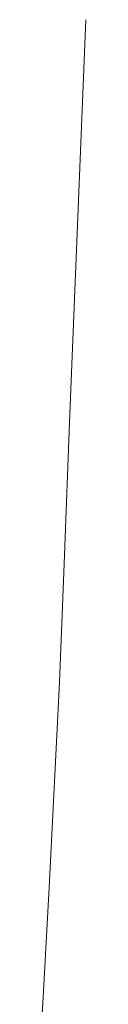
# Model space of a CAD drawing. Header units: metres. Extents: x 6508568 to 6510700, y 5686621 to 5687515.
# Tile 25 of 25: x 6510540 to 6510557, y 5687136 to 5687515. Entities that reach past the tile are written whole.
import ezdxf

# ---------------------------------------------------------------- set-up
doc = ezdxf.new("R2010")
doc.units = ezdxf.units.M
doc.linetypes.add('1_SUKP', pattern=[0])
doc.layers.add('SUKP_L_0', color=34, linetype='1_SUKP', lineweight=18, true_color=0x803300)

msp = doc.modelspace()

# ---------------------------------------------------------------- linework, layer by layer
at = {"layer": 'SUKP_L_0', "linetype": '1_SUKP'}
for p, q in [((6510557.04, 5687514.99), (6510550.92, 5687363.42)), ((6510550.92, 5687363.42), (6510548.78, 5687305.65)), ((6510548.78, 5687305.65), (6510546.9, 5687260.19)), ((6510546.9, 5687260.19), (6510542.92, 5687181.18)), ((6510542.92, 5687181.18), (6510540.5, 5687136.66)), ((6510540.5, 5687136.66), (6510540.33, 5687132.66))]:
    msp.add_line(p, q, dxfattribs=at)

doc.saveas('drawing.dxf')
